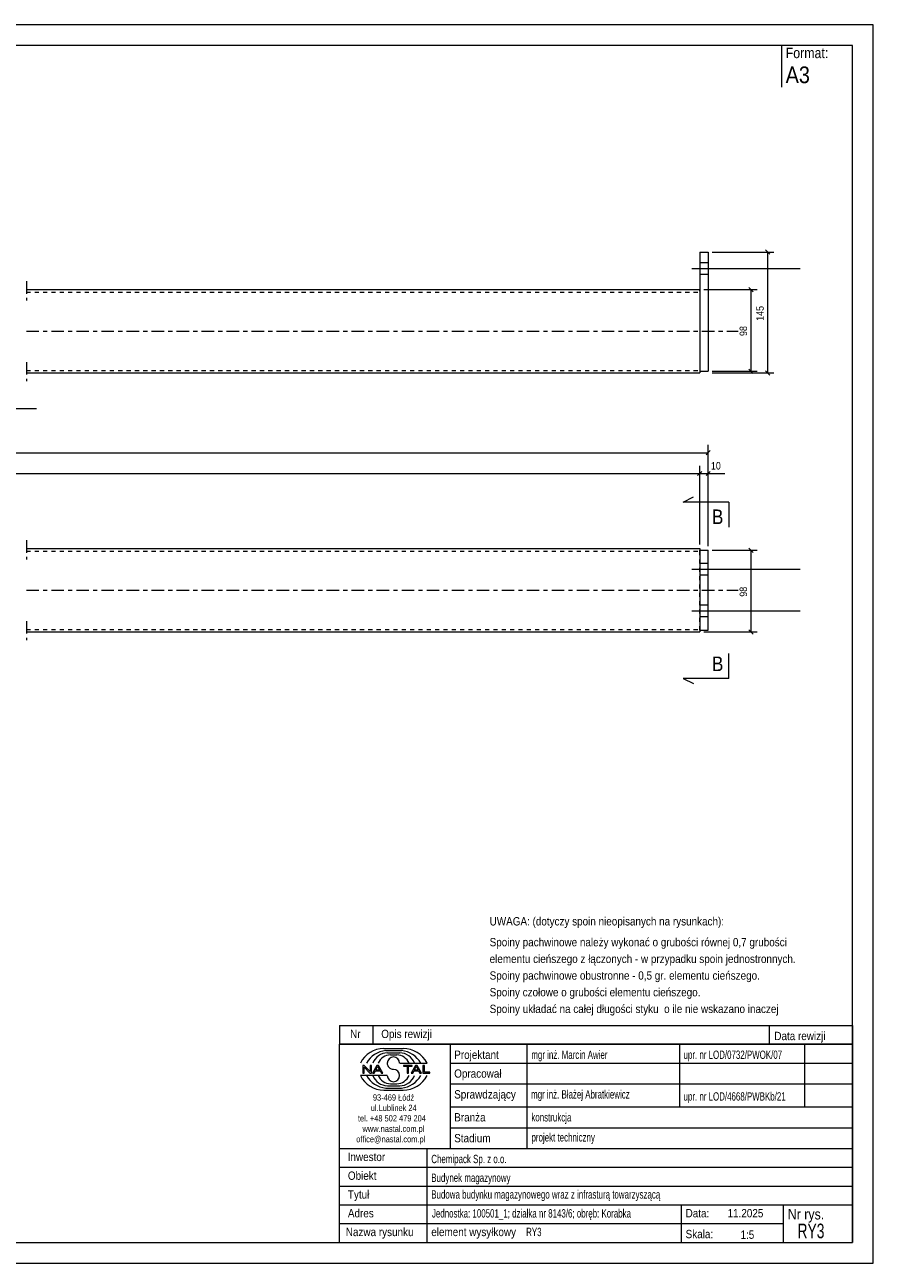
# Model space of a CAD drawing. Header units: millimetres. Extents: x 0 to 420, y 0 to 297.
# Tile 2 of 2: x 216 to 420, y 0 to 297. Entities that reach past the tile are written whole.
import ezdxf

# ---------------------------------------------------------------- set-up
doc = ezdxf.new("R2010")
doc.units = ezdxf.units.MM
for name, pattern in [('XKITLINE00', [0]), ('XKITLINE01', [4, 1, -1, 1, -1]), ('XKITLINE03', [6, 3, -1, 1, -1])]:
    doc.linetypes.add(name, pattern=pattern)
for name, color, linetype, lineweight in [('Arkusz rysunku', 3, 'Continuous', 0), ('Element', 2, 'Continuous', 0), ('Inny typ obiektu', 7, 'Continuous', 0), ('Przekrój', 7, 'Continuous', 0), ('Wymiar', 4, 'Continuous', 0), ('Śruba', 3, 'Continuous', 0)]:
    doc.layers.add(name, color=color, linetype=linetype, lineweight=lineweight)
doc.styles.add('ARIAL', font='ARIAL.TTF')

msp = doc.modelspace()

# ---------------------------------------------------------------- linework, layer by layer
at = {"layer": 'Arkusz rysunku', "linetype": 'XKITLINE00', "lineweight": 0}
for p, q in [((420, 297), (0, 297)), ((420, 297), (415, 297)), ((420, 0), (420, 297)), ((415, 292), (5, 292)), ((415, 5), (415, 292)), ((5, 5), (415, 5)), ((0, 0), (420, 0))]:
    msp.add_line(p, q, dxfattribs=at)
at = {"layer": 'Element', "linetype": 'XKITLINE00', "lineweight": 0}
for p, q in [((378.4, 242.5), (378.4, 233.18)), ((378.4, 242.5), (380.4, 242.5)), ((380.4, 242.5), (380.4, 213.9)), ((216.9, 233.5), (378.4, 233.5)), ((378.4, 233.15), (378.4, 233.18)), ((378.4, 233.15), (378.4, 213.5)), ((378.4, 213.9), (380.4, 213.9)), ((216.9, 213.5), (378.4, 213.5)), ((216.9, 171.38), (378.4, 171.38)), ((378.4, 171.38), (378.4, 171.29)), ((378.4, 171.29), (378.4, 170.18)), ((378.4, 170.98), (380.4, 170.98)), ((378.4, 170.18), (378.4, 151.38)), ((380.4, 151.78), (380.4, 170.98)), ((378.4, 151.78), (380.4, 151.78)), ((216.9, 151.38), (378.4, 151.38))]:
    msp.add_line(p, q, dxfattribs=at)
at = {"layer": 'Element', "linetype": 'XKITLINE03', "lineweight": 0}
for p, q in [((216.9, 235.5), (216.9, 230.9)), ((216.9, 223.5), (387.58, 223.5)), ((216.9, 216.1), (216.9, 211.5)), ((216.9, 173.38), (216.9, 168.78)), ((216.9, 161.38), (387.58, 161.38)), ((216.9, 153.98), (216.9, 149.38))]:
    msp.add_line(p, q, dxfattribs=at)
at = {"layer": 'Element', "linetype": 'XKITLINE01', "lineweight": 0}
for p, q in [((216.9, 232.9), (378.4, 232.9)), ((378.4, 233.18), (378.4, 233.5)), ((378.4, 233.18), (378.4, 213.9)), ((216.9, 214.1), (378.4, 214.1)), ((216.9, 170.78), (378.4, 170.78)), ((378.4, 170.18), (378.4, 171.03)), ((378.4, 151.78), (378.4, 170.98)), ((216.9, 151.98), (378.4, 151.98)), ((378.4, 152.16), (378.4, 152.35)), ((378.4, 152.03), (378.4, 152.16)), ((378.4, 151.98), (378.4, 152.03))]:
    msp.add_line(p, q, dxfattribs=at)
at = {"layer": 'Inny typ obiektu', "linetype": 'XKITLINE00', "lineweight": 0}
for p, q in [((398, 292), (398, 282)), ((190.26, 205), (219.34, 205)), ((292, 57), (292, 52.5)), ((292, 57), (415, 57)), ((300, 57), (300, 52.5)), ((395, 57), (395, 52.5)), ((415, 57), (415, 52.5)), ((415, 52.5), (292, 52.5)), ((292, 5), (292, 52.5)), ((292, 52.5), (415, 52.5)), ((302.62, 51.49), (307.23, 51.5)), ((303.07, 50.99), (306.86, 51)), ((303.46, 50.49), (306.45, 50.49)), ((318.5, 52.5), (318.5, 27.5)), ((337, 27.5), (337, 52.5)), ((373.5, 52.5), (373.5, 37.5)), ((403.5, 52.5), (403.5, 37.5)), ((415, 52.5), (415, 5)), ((304.2, 49.98), (305.73, 49.99)), ((306.42, 47.99), (312.98, 47.99)), ((318.5, 48), (415, 48)), ((303.43, 45.01), (297, 45.01)), ((297.93, 47.44), (297.57, 47.44)), ((297.57, 47.44), (297.57, 45.56)), ((297.57, 45.56), (297.9, 45.56)), ((297.9, 47.04), (299.29, 45.56)), ((297.9, 45.56), (297.9, 47.04)), ((299.31, 45.96), (297.93, 47.44)), ((299.29, 45.56), (299.65, 45.56)), ((299.65, 47.44), (299.31, 47.44)), ((299.31, 47.44), (299.31, 45.96)), ((299.65, 45.56), (299.65, 47.44)), ((300.96, 47.44), (299.94, 45.56)), ((299.94, 45.56), (300.31, 45.56)), ((300.31, 45.56), (300.61, 46.13)), ((300.61, 46.13), (301.71, 46.13)), ((300.71, 46.33), (301.14, 47.24)), ((301.6, 46.33), (300.71, 46.33)), ((301.33, 47.44), (300.96, 47.44)), ((301.14, 47.24), (301.6, 46.33)), ((302.41, 45.56), (301.33, 47.44)), ((301.71, 46.13), (302.02, 45.56)), ((302.02, 45.56), (302.41, 45.56)), ((309.43, 47.44), (307.34, 47.44)), ((307.34, 47.44), (307.34, 47.22)), ((307.34, 47.22), (308.21, 47.22)), ((308.21, 47.22), (308.21, 45.56)), ((308.21, 45.56), (308.56, 45.56)), ((308.56, 45.56), (308.56, 47.22)), ((308.56, 47.22), (309.43, 47.22)), ((310.21, 47.44), (309.2, 45.56)), ((309.2, 45.56), (309.57, 45.56)), ((309.43, 47.22), (309.43, 47.44)), ((309.57, 45.56), (309.86, 46.13)), ((309.86, 46.13), (310.96, 46.13)), ((309.96, 46.33), (310.39, 47.24)), ((310.86, 46.33), (309.96, 46.33)), ((310.59, 47.44), (310.21, 47.44)), ((310.4, 47.24), (310.39, 47.24)), ((310.4, 47.24), (310.86, 46.33)), ((311.67, 45.56), (310.59, 47.44)), ((310.96, 46.13), (311.27, 45.56)), ((311.27, 45.56), (311.67, 45.56)), ((312.36, 47.44), (312.01, 47.44)), ((312.01, 47.44), (312.01, 45.56)), ((312.01, 45.56), (313.66, 45.56)), ((312.36, 45.78), (312.36, 47.44)), ((313.66, 45.78), (312.36, 45.78)), ((313.66, 45.56), (313.66, 45.78)), ((303.07, 42.01), (306.86, 42)), ((303.46, 42.51), (306.45, 42.51)), ((304.2, 43.02), (305.73, 43.01)), ((318.5, 43), (415, 43)), ((302.62, 41.51), (307.23, 41.5)), ((318.5, 37.5), (415, 37.5)), ((318.5, 32.5), (415, 32.5)), ((292, 27.5), (415, 27.5)), ((313, 5), (313, 27.5)), ((292, 23), (415, 23)), ((292, 18.5), (415, 18.5)), ((292, 14), (415, 14)), ((374, 5), (374, 14)), ((398.5, 5), (398.5, 14)), ((292, 9.5), (398.5, 9.5)), ((292, 5), (415, 5))]:
    msp.add_line(p, q, dxfattribs=at)
for centre, radius, start, end in [((302.72, 45.08), 6.42, 90.8317, 153.0136), ((303.67, 45), 6.02, 95.7347, 150.2266), ((306.22, 46.41), 4.08, 22.7023, 86.7527), ((306.24, 44.98), 6.04, 29.8256, 84.1252), ((307.25, 45.07), 6.43, 27.0191, 90.199), ((303.7, 46.42), 4.07, 93.3428, 157.3393), ((304.33, 46.6), 3.38, 92.229, 155.8008), ((304.92, 47.99), 1.49, 0.0741, 179.9259), ((304.92, 47.99), 1.49, 179.9259, 270), ((305.59, 46.6), 3.39, 24.2351, 87.5913), ((302.72, 47.92), 6.42, 206.9864, 269.1683), ((303.67, 48), 6.02, 209.7734, 264.2653), ((303.7, 46.58), 4.07, 202.6607, 266.6572), ((304.33, 46.4), 3.38, 204.1992, 267.771), ((304.92, 45.01), 1.49, 180.0741, 359.9259), ((304.92, 45), 1.49, 0.0741, 90), ((305.59, 46.4), 3.39, 272.4087, 335.7649), ((306.22, 46.59), 4.08, 273.2473, 337.2977), ((306.24, 48.02), 6.04, 275.8748, 330.1744), ((307.25, 47.93), 6.43, 269.801, 332.9809)]:
    msp.add_arc(centre, radius, start, end, dxfattribs=at)
at = {"layer": 'Przekrój', "linetype": 'XKITLINE00', "lineweight": 0}
for p, q in [((374.4, 182.51), (376.9, 183.76)), ((379.4, 182.51), (374.4, 182.51)), ((385.4, 182.51), (379.4, 182.51)), ((385.4, 182.51), (385.4, 176.51)), ((385.4, 140.25), (385.4, 146.25)), ((374.4, 140.25), (376.9, 139)), ((379.4, 140.25), (374.4, 140.25)), ((385.4, 140.25), (379.4, 140.25))]:
    msp.add_line(p, q, dxfattribs=at)
at = {"layer": 'Wymiar', "linetype": 'XKITLINE00', "lineweight": 0}
for p, q in [((381.4, 242.5), (396.14, 242.5)), ((394.19, 243.01), (395.21, 241.99)), ((394.7, 213.5), (394.7, 242.5)), ((379.4, 233.5), (392.14, 233.5)), ((390.19, 234.01), (391.21, 232.99)), ((390.7, 213.9), (390.7, 233.5)), ((381.4, 213.9), (392.14, 213.9)), ((390.19, 214.41), (391.21, 213.39)), ((394.19, 214.01), (395.21, 212.99)), ((381.4, 213.5), (396.14, 213.5)), ((380.4, 171.98), (380.4, 196.24)), ((30.7, 194.38), (380.4, 194.38)), ((380.91, 194.89), (379.89, 193.87)), ((378.4, 172.38), (378.4, 191.24)), ((378.4, 172.38), (378.4, 191.24)), ((380.4, 171.98), (380.4, 191.24)), ((32.7, 189.38), (378.4, 189.38)), ((378.91, 189.89), (377.89, 188.87)), ((378.91, 189.89), (377.89, 188.87)), ((378.4, 189.38), (380.4, 189.38)), ((380.91, 189.89), (379.89, 188.87)), ((380.4, 189.38), (384.42, 189.38)), ((380.4, 189.38), (384.42, 189.38)), ((381.4, 170.98), (392.14, 170.98)), ((390.19, 171.49), (391.21, 170.47)), ((390.7, 151.38), (390.7, 170.98)), ((390.19, 151.89), (391.21, 150.87)), ((379.4, 151.38), (392.14, 151.38))]:
    msp.add_line(p, q, dxfattribs=at)
at = {"layer": 'Śruba', "linetype": 'XKITLINE00', "lineweight": 0}
for p, q in [((402.5, 238.5), (376.5, 238.5)), ((402.5, 238.5), (376.5, 238.5)), ((380.4, 239.9), (378.4, 239.9)), ((380.4, 239.9), (378.4, 239.9)), ((380.4, 237.1), (378.4, 237.1)), ((380.4, 237.1), (378.4, 237.1)), ((402.5, 166.38), (376.5, 166.38)), ((380.4, 167.78), (378.4, 167.78)), ((380.4, 164.98), (378.4, 164.98)), ((380.4, 157.78), (378.4, 157.78)), ((402.5, 156.38), (376.5, 156.38)), ((380.4, 154.98), (378.4, 154.98))]:
    msp.add_line(p, q, dxfattribs=at)

# ---------------------------------------------------------------- texts
at = {"layer": 'Inny typ obiektu', "style": 'ARIAL'}
for s, height, width, p in [('Format:', 2.5, 0.85, (399, 289)), ('A3', 4, 0.85, (399, 283)), ('UWAGA: (dotyczy spoin nieopisanych na rysunkach):', 2, 0.85, (328, 81)), ('Spoiny pachwinowe należy wykonać o grubości równej 0,7 grubości', 2, 0.85, (328, 76)), ('elementu cieńszego z łączonych - w przypadku spoin jednostronnych.', 2, 0.85, (328, 72)), ('Spoiny pachwinowe obustronne - 0,5 gr. elementu cieńszego.', 2, 0.85, (328, 68)), ('Spoiny czołowe o grubości elementu cieńszego.', 2, 0.85, (328, 64)), ('Spoiny układać na całej długości styku  o ile nie wskazano inaczej', 2, 0.85, (328, 60)), ('Nr', 2, 0.85, (294.54, 54)), ('Opis rewizji', 2, 0.85, (302, 54)), ('Data rewizji', 2, 0.85, (396.28, 53.5)), ('Projektant', 2, 0.85, (319.5, 49)), ('mgr inż. Marcin Awier', 2, 0.68, (338, 49)), ('upr. nr LOD/0732/PWOK/07', 2, 0.68, (374.5, 49)), ('Opracował', 2, 0.85, (319.5, 44.5)), ('Sprawdzający', 2, 0.85, (319.5, 39.5)), ('mgr inż. Błażej Abratkiewicz', 2, 0.68, (337.94, 39.5)), ('93-469 Łódź', 1.5, 0.85, (300, 39)), ('upr. nr LOD/4668/PWBKb/21', 2, 0.68, (374.5, 39)), ('ul.Lublinek 24', 1.5, 0.85, (299.5, 36.5)), ('Branża', 2, 0.85, (319.5, 34)), ('konstrukcja', 2, 0.68, (338, 34)), ('tel. +48 502 479 204', 1.5, 0.85, (296.41, 34)), ('www.nastal.com.pl', 1.5, 0.85, (297.5, 31.5)), ('office@nastal.com.pl', 1.5, 0.85, (296, 29)), ('Stadium', 2, 0.85, (319.5, 29)), ('projekt techniczny', 2, 0.68, (338.04, 29.19)), ('Inwestor', 2, 0.85, (293.96, 24.5)), ('Chemipack Sp. z o.o.', 2, 0.68, (314, 24)), ('Obiekt', 2, 0.85, (294, 20)), ('Budynek magazynowy', 2, 0.68, (314, 19.5)), ('Tytuł', 2, 0.85, (294, 15.5)), ('Budowa budynku magazynowego wraz z infrasturą towarzyszącą', 2, 0.68, (314, 15.5)), ('Adres', 2, 0.85, (294, 11)), ('Jednostka: 100501_1; działka nr 8143/6; obręb: Korabka', 2, 0.68, (314.16, 10.96)), ('Data:', 2, 0.85, (375, 11)), ('11.2025', 2, 0.85, (385.06, 11)), ('Nr rys.', 2.5, 0.85, (399.5, 10.5)), ('RY3', 3.5, 0.68, (401.83, 6)), ('Nazwa rysunku', 2, 0.85, (293.5, 6.5)), ('element wysyłkowy', 2, 0.85, (314, 6.5)), ('RY3', 2, 0.68, (336.75, 6.5)), ('Skala:', 2, 0.85, (375, 6)), ('1:5', 2, 0.85, (388.16, 5.85))]:
    msp.add_text(s, height=height, dxfattribs=dict(at, width=width)).set_placement(p)
at = {"layer": 'Przekrój', "style": 'ARIAL', "width": 0.85}
for p in [(381.29, 177.26), (381.29, 142)]:
    msp.add_text('B', height=3.5, dxfattribs=at).set_placement(p)
at = {"layer": 'Wymiar', "style": 'ARIAL', "width": 0.85}
for s, p in [('145', (393.74, 226)), ('98', (389.74, 222.36)), ('98', (389.74, 159.84))]:
    msp.add_text(s, height=1.8, rotation=90.0002, dxfattribs=at).set_placement(p)
msp.add_text('10', height=1.8, dxfattribs=at).set_placement((381.07, 190.34))

doc.saveas('drawing.dxf')
